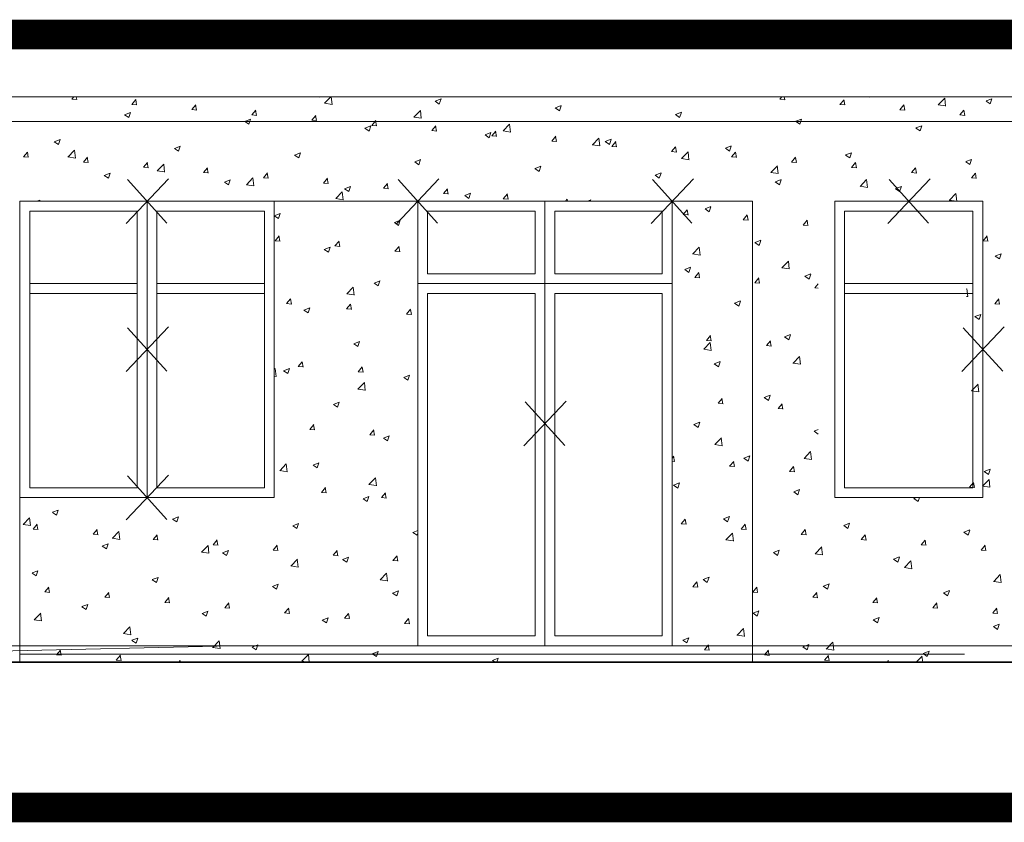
# Model space of a CAD drawing. Header units: millimetres. Extents: x 14577 to 21277, y 19393 to 25333.
# Tile 15 of 19: x 18568 to 19166, y 22814 to 23302. Entities that reach past the tile are written whole.
import ezdxf

# ---------------------------------------------------------------- set-up
doc = ezdxf.new("R2010")
doc.units = ezdxf.units.MM
doc.linetypes.add('ACAD_ISO02W100', pattern=[15, 12, -3])
doc.linetypes.add('DASHED2', pattern=[0.375, 0.25, -0.125])
for name, color, linetype, lineweight in [('DEMONTARZE', 86, 'Continuous', 18), ('SQ_PROJ.Ściany', 7, 'Continuous', 35), ('SQ_TECHNOLOGIA', 251, 'Continuous', 9), ('SQ_Wyburzenia', 94, 'Continuous', 18), ('SQ_ZAKRES_OPRACOWANIA', 7, 'ACAD_ISO02W100', 20)]:
    doc.layers.add(name, color=color, linetype=linetype, lineweight=lineweight)
doc.layers.add('SQ_ELEWACJE', color=7, linetype='Continuous', lineweight=5, true_color=0x3b3b3b)

msp = doc.modelspace()

# ---------------------------------------------------------------- linework, layer by layer
at = {"layer": 'DEMONTARZE', "color": 240, "true_color": 0xed1f24}
for p, q in [((18632.86, 23178.14), (18658.52, 23205.26)), ((18633.67, 23204.76), (18657.66, 23178.33)), ((18797.28, 23178.14), (18822.94, 23205.26)), ((18798.09, 23204.76), (18822.08, 23178.33)), ((18951.82, 23178.14), (18977.48, 23205.26)), ((18952.63, 23204.76), (18976.62, 23178.33)), ((19095.59, 23178.14), (19121.25, 23205.26)), ((19096.4, 23204.76), (19120.39, 23178.33)), ((18632.86, 23088.14), (18658.52, 23115.26)), ((18633.67, 23114.76), (18657.66, 23088.33)), ((19140.59, 23088.14), (19166.25, 23115.26)), ((19141.4, 23114.76), (19165.39, 23088.33)), ((18874.55, 23043.14), (18900.21, 23070.26)), ((18875.36, 23069.76), (18899.35, 23043.33)), ((18632.86, 22998.14), (18658.52, 23025.26)), ((18633.67, 23024.76), (18657.66, 22998.33))]:
    msp.add_line(p, q, dxfattribs=at)
at = {"layer": 'SQ_ELEWACJE'}
for p, q in [((19669.34, 23255.01), (18149.34, 23255.01)), ((19669.34, 23240.01), (18149.34, 23240.01)), ((18149.34, 22921.62), (19669.34, 22921.62))]:
    msp.add_line(p, q, dxfattribs=at)
at = {"layer": 'SQ_PROJ.Ściany'}
msp.add_line((18149.44, 22911.62), (19669.34, 22911.62), dxfattribs=at)
at = {"layer": 'SQ_TECHNOLOGIA'}
for p, q in [((18697.18, 22921.62), (18253.12, 22911.62)), ((18697.18, 22916.62), (19142.18, 22916.62))]:
    msp.add_line(p, q, dxfattribs=at)
at = {"layer": 'SQ_Wyburzenia'}
for p, q in [((19313.34, 23255.01), (18237.8, 23255.01)), ((18237.8, 23255.01), (19313.34, 23255.01)), ((19313.34, 23240.01), (18237.8, 23240.01)), ((18568.34, 23191.62), (19013.33, 23191.62)), ((18568.34, 23191.62), (18568.34, 22911.62)), ((18568.34, 23011.62), (18568.34, 23191.62)), ((18568.34, 23191.62), (18722.88, 23191.62)), ((18568.34, 23011.62), (18568.34, 23191.62)), ((18645.61, 23191.62), (18645.61, 23011.62)), ((18722.88, 23191.62), (18722.88, 23011.62)), ((18810.03, 23191.62), (18810.03, 22921.62)), ((18810.03, 22921.62), (18810.03, 23191.62)), ((18810.03, 23191.62), (18964.57, 23191.62)), ((18810.03, 22921.62), (18810.03, 23191.62)), ((18887.3, 23191.62), (18887.3, 22921.62)), ((18964.57, 23191.62), (18964.57, 22921.62)), ((19013.33, 23191.62), (19013.33, 22911.62)), ((19063.33, 23191.62), (19153.33, 23191.62)), ((19063.33, 23011.62), (19063.33, 23191.62)), ((19153.33, 23011.62), (19153.33, 23191.62)), ((19153.33, 23191.62), (19153.33, 23011.62)), ((18574.34, 23017.62), (18574.34, 23185.62)), ((18574.34, 23185.62), (18639.61, 23185.62)), ((18639.61, 23185.62), (18639.61, 23017.62)), ((18651.61, 23185.62), (18716.88, 23185.62)), ((18651.61, 23185.62), (18651.61, 23017.62)), ((18716.88, 23185.62), (18716.88, 23017.62)), ((18816.03, 23147.62), (18816.03, 23185.62)), ((18816.03, 23185.62), (18881.3, 23185.62)), ((18881.3, 23185.62), (18881.3, 23147.62)), ((18893.3, 23185.62), (18958.57, 23185.62)), ((18893.3, 23185.62), (18958.57, 23185.62)), ((18893.3, 23185.62), (18893.3, 23147.62)), ((18958.57, 23185.62), (18958.57, 23147.62)), ((19069.33, 23185.62), (19147.33, 23185.62)), ((19069.33, 23017.62), (19069.33, 23185.62)), ((19147.33, 23185.62), (19147.33, 23017.62)), ((18816.03, 23147.62), (18881.3, 23147.62)), ((18893.3, 23147.62), (18958.57, 23147.62)), ((18574.34, 23141.62), (18639.61, 23141.62)), ((18651.61, 23141.62), (18716.88, 23141.62)), ((18810.03, 23141.62), (18958.57, 23141.62)), ((18893.3, 23141.62), (18964.57, 23141.62)), ((19069.33, 23141.62), (19147.33, 23141.62)), ((18574.34, 23135.62), (18639.61, 23135.62)), ((18651.61, 23135.62), (18716.88, 23135.62)), ((18816.03, 22927.62), (18816.03, 23135.62)), ((18816.03, 23135.62), (18881.3, 23135.62)), ((18881.3, 23135.62), (18881.3, 22927.62)), ((18893.3, 23135.62), (18893.3, 22927.62)), ((18893.3, 23135.62), (18958.57, 23135.62)), ((18893.3, 23135.62), (18958.57, 23135.62)), ((18958.57, 23135.62), (18958.57, 22927.62)), ((19069.33, 23135.62), (19147.33, 23135.62)), ((18639.61, 23017.62), (18574.34, 23017.62)), ((18716.88, 23017.62), (18651.61, 23017.62)), ((19147.33, 23017.62), (19069.33, 23017.62)), ((18722.88, 23011.62), (18568.34, 23011.62)), ((19153.33, 23011.62), (19063.33, 23011.62)), ((18881.3, 22927.62), (18816.03, 22927.62)), ((18958.57, 22927.62), (18893.3, 22927.62)), ((18568.34, 22921.62), (18108.96, 22911.62)), ((18237.8, 22921.62), (19313.34, 22921.62)), ((18568.34, 22916.62), (19013.33, 22916.62)), ((18964.57, 22921.62), (18810.03, 22921.62)), ((18237.8, 22911.62), (19313.34, 22911.62)), ((19313.34, 22911.62), (18237.8, 22911.62))]:
    msp.add_line(p, q, dxfattribs=at)
at = {"layer": 'SQ_Wyburzenia', "linetype": 'Continuous'}
for p, q in [((18599.92, 23253.63), (18601.07, 23255.01)), ((18599.92, 23253.63), (18602.95, 23253.37)), ((18602.83, 23253.34), (18602.53, 23255.01)), ((18636.35, 23250.45), (18638.8, 23253.37)), ((18639.27, 23250.16), (18638.68, 23253.34)), ((18749.73, 23255.01), (18750.14, 23254.74)), ((18750.14, 23254.74), (18750.23, 23255.01)), ((18753.46, 23251.17), (18757.97, 23250.47)), ((18753.48, 23251.13), (18757.2, 23255.01)), ((18757.97, 23250.42), (18757.43, 23255.01)), ((18820.61, 23252.37), (18823.14, 23250.67)), ((18820.63, 23252.41), (18824.19, 23253.77)), ((18823.14, 23250.67), (18824.17, 23253.74)), ((19030.11, 23253.59), (19031.3, 23255.01)), ((19030.11, 23253.59), (19033.15, 23253.32)), ((19033.03, 23253.3), (19032.71, 23255.01)), ((19066.55, 23250.4), (19069, 23253.32)), ((19069.46, 23250.11), (19068.88, 23253.3)), ((19084.6, 23255.01), (19084.84, 23254.85)), ((19084.84, 23254.85), (19084.9, 23255.01)), ((19126.25, 23250.16), (19130.21, 23254.28)), ((19130.74, 23249.46), (19130.18, 23254.28)), ((19155.32, 23252.48), (19157.85, 23250.78)), ((19155.34, 23252.52), (19158.9, 23253.88)), ((19157.85, 23250.78), (19158.88, 23253.85)), ((18631.94, 23244.16), (18635.49, 23245.53)), ((18634.45, 23242.42), (18635.48, 23245.49)), ((18636.35, 23250.44), (18639.39, 23250.18)), ((18672.79, 23247.26), (18675.24, 23250.18)), ((18672.79, 23247.26), (18675.83, 23246.99)), ((18675.71, 23246.97), (18675.12, 23250.15)), ((18709.23, 23244.07), (18711.68, 23246.99)), ((18712.14, 23243.78), (18711.56, 23246.97)), ((18807.69, 23242.72), (18811.65, 23246.84)), ((18812.18, 23242.01), (18811.62, 23246.84)), ((18893.62, 23248.3), (18896.15, 23246.6)), ((18893.64, 23248.34), (18897.19, 23249.71)), ((18896.15, 23246.6), (18897.18, 23249.67)), ((18966.64, 23244.27), (18970.2, 23245.64)), ((18969.15, 23242.53), (18970.18, 23245.6)), ((19066.55, 23250.4), (19069.58, 23250.14)), ((19102.98, 23247.22), (19105.43, 23250.14)), ((19102.98, 23247.21), (19106.02, 23246.95)), ((19105.9, 23246.93), (19105.31, 23250.11)), ((19126.23, 23250.2), (19130.75, 23249.5)), ((19139.42, 23244.03), (19141.87, 23246.95)), ((19142.34, 23243.74), (19141.75, 23246.92)), ((18631.92, 23244.13), (18634.45, 23242.42)), ((18704.93, 23240.06), (18707.45, 23238.35)), ((18704.94, 23240.09), (18708.5, 23241.46)), ((18707.45, 23238.35), (18708.48, 23241.42)), ((18709.23, 23244.07), (18712.26, 23243.8)), ((18745.66, 23240.88), (18748.11, 23243.8)), ((18745.66, 23240.88), (18748.7, 23240.62)), ((18748.58, 23240.59), (18747.99, 23243.78)), ((18782.1, 23237.7), (18784.55, 23240.61)), ((18785.02, 23237.41), (18784.43, 23240.59)), ((18807.67, 23242.76), (18812.19, 23242.06)), ((18966.63, 23244.24), (18969.15, 23242.53)), ((19039.63, 23240.17), (19042.16, 23238.46)), ((19039.65, 23240.2), (19043.21, 23241.57)), ((19042.16, 23238.46), (19043.19, 23241.53)), ((19139.42, 23244.03), (19142.46, 23243.76)), ((18777.93, 23235.99), (18780.46, 23234.28)), ((18777.95, 23236.02), (18781.5, 23237.39)), ((18780.46, 23234.28), (18781.49, 23237.35)), ((18782.1, 23237.69), (18785.14, 23237.43)), ((18818.54, 23234.51), (18820.99, 23237.43)), ((18818.54, 23234.51), (18821.57, 23234.24)), ((18821.45, 23234.22), (18820.87, 23237.4)), ((18850.95, 23231.96), (18854.51, 23233.32)), ((18853.46, 23230.22), (18854.49, 23233.29)), ((18854.97, 23231.32), (18857.42, 23234.24)), ((18857.89, 23231.03), (18857.3, 23234.21)), ((18861.89, 23234.35), (18866.41, 23233.65)), ((18861.91, 23234.31), (18865.86, 23238.43)), ((18866.4, 23233.61), (18865.84, 23238.43)), ((19112.64, 23236.1), (19115.17, 23234.39)), ((19112.66, 23236.13), (19116.21, 23237.5)), ((19115.17, 23234.4), (19116.2, 23237.46)), ((18589.24, 23227.74), (18591.76, 23226.04)), ((18589.25, 23227.78), (18592.81, 23229.14)), ((18591.76, 23226.04), (18592.79, 23229.11)), ((18850.94, 23231.92), (18853.46, 23230.22)), ((18854.97, 23231.32), (18858.01, 23231.05)), ((18891.41, 23228.13), (18893.86, 23231.05)), ((18891.41, 23228.13), (18894.45, 23227.86)), ((18894.33, 23227.84), (18893.74, 23231.03)), ((18916.12, 23225.9), (18920.08, 23230.02)), ((18920.61, 23225.2), (18920.05, 23230.02)), ((18923.94, 23227.85), (18926.47, 23226.15)), ((18923.96, 23227.89), (18927.52, 23229.25)), ((18926.47, 23226.15), (18927.5, 23229.22)), ((18927.85, 23224.94), (18930.3, 23227.86)), ((18930.76, 23224.65), (18930.18, 23227.84)), ((18570.53, 23218.61), (18572.98, 23221.53)), ((18573.45, 23218.32), (18572.86, 23221.51)), ((18597.56, 23218.46), (18601.52, 23222.58)), ((18602.06, 23217.75), (18601.49, 23222.58)), ((18662.24, 23223.67), (18664.77, 23221.97)), ((18662.26, 23223.71), (18665.82, 23225.07)), ((18664.77, 23221.97), (18665.8, 23225.04)), ((18916.1, 23225.94), (18920.62, 23225.24)), ((18927.85, 23224.94), (18930.88, 23224.68)), ((18964.29, 23221.76), (18966.73, 23224.67)), ((18964.29, 23221.75), (18967.32, 23221.49)), ((18967.2, 23221.47), (18966.61, 23224.65)), ((18970.34, 23217.49), (18974.3, 23221.62)), ((18974.83, 23216.79), (18974.27, 23221.61)), ((18996.95, 23223.78), (18999.48, 23222.08)), ((18996.97, 23223.82), (19000.52, 23225.18)), ((18999.48, 23222.08), (19000.51, 23225.15)), ((19000.72, 23218.57), (19003.17, 23221.49)), ((19003.64, 23218.28), (19003.05, 23221.46)), ((19069.97, 23219.75), (19073.53, 23221.12)), ((19072.48, 23218.01), (19073.51, 23221.08)), ((18570.53, 23218.61), (18573.56, 23218.34)), ((18597.54, 23218.5), (18602.06, 23217.8)), ((18606.96, 23215.42), (18609.41, 23218.34)), ((18606.96, 23215.42), (18610, 23215.15)), ((18609.88, 23215.13), (18609.29, 23218.32)), ((18643.4, 23212.24), (18645.85, 23215.15)), ((18646.32, 23211.95), (18645.73, 23215.13)), ((18735.25, 23219.6), (18737.78, 23217.9)), ((18735.26, 23219.64), (18738.82, 23221)), ((18737.77, 23217.9), (18738.8, 23220.97)), ((18808.25, 23215.54), (18810.78, 23213.83)), ((18808.27, 23215.57), (18811.83, 23216.94)), ((18810.78, 23213.83), (18811.81, 23216.9)), ((18970.32, 23217.53), (18974.84, 23216.83)), ((19000.72, 23218.57), (19003.76, 23218.3)), ((19037.16, 23215.38), (19039.61, 23218.3)), ((19037.16, 23215.38), (19040.2, 23215.11)), ((19040.08, 23215.09), (19039.49, 23218.27)), ((19069.96, 23219.71), (19072.48, 23218.01)), ((19073.6, 23212.19), (19076.05, 23215.11)), ((19142.96, 23215.65), (19145.49, 23213.94)), ((19142.98, 23215.68), (19146.54, 23217.05)), ((19145.49, 23213.94), (19146.52, 23217.01)), ((18643.4, 23212.23), (18646.44, 23211.97)), ((18651.76, 23210.09), (18656.28, 23209.39)), ((18651.78, 23210.05), (18655.74, 23214.17)), ((18656.27, 23209.35), (18655.71, 23214.17)), ((18679.84, 23209.05), (18682.29, 23211.97)), ((18682.76, 23208.76), (18682.17, 23211.94)), ((18881.26, 23211.47), (18883.79, 23209.76)), ((18881.28, 23211.5), (18884.83, 23212.87)), ((18883.79, 23209.76), (18884.82, 23212.83)), ((19024.54, 23209.12), (19029.05, 23208.42)), ((19024.55, 23209.08), (19028.51, 23213.21)), ((19029.05, 23208.38), (19028.49, 23213.2)), ((19073.6, 23212.19), (19076.63, 23211.92)), ((19076.51, 23211.9), (19075.92, 23215.09)), ((19110.03, 23209.01), (19112.48, 23211.92)), ((19112.95, 23208.71), (19112.36, 23211.9)), ((18619.56, 23207.29), (18622.09, 23205.58)), ((18619.57, 23207.32), (18623.13, 23208.69)), ((18622.09, 23205.58), (18623.12, 23208.65)), ((18679.84, 23209.04), (18682.87, 23208.78)), ((18692.56, 23203.22), (18695.09, 23201.52)), ((18692.58, 23203.25), (18696.14, 23204.62)), ((18695.09, 23201.52), (18696.12, 23204.59)), ((18705.99, 23201.64), (18709.95, 23205.76)), ((18710.49, 23200.94), (18709.93, 23205.76)), ((18716.28, 23205.86), (18718.72, 23208.78)), ((18716.28, 23205.86), (18719.31, 23205.59)), ((18719.19, 23205.57), (18718.61, 23208.75)), ((18752.71, 23202.67), (18755.16, 23205.59)), ((18755.63, 23202.38), (18755.04, 23205.57)), ((18954.27, 23207.4), (18956.79, 23205.69)), ((18954.28, 23207.43), (18957.84, 23208.8)), ((18956.79, 23205.69), (18957.82, 23208.76)), ((19027.27, 23203.33), (19029.8, 23201.63)), ((19027.29, 23203.37), (19030.85, 23204.73)), ((19029.8, 23201.63), (19030.83, 23204.7)), ((19078.77, 23200.67), (19082.73, 23204.8)), ((19083.26, 23199.97), (19082.7, 23204.8)), ((19110.03, 23209), (19113.07, 23208.74)), ((19146.47, 23205.82), (19148.92, 23208.74)), ((19146.47, 23205.81), (19149.51, 23205.55)), ((19149.39, 23205.53), (19148.8, 23208.71)), ((18705.98, 23201.68), (18710.49, 23200.98)), ((18752.71, 23202.67), (18755.75, 23202.4)), ((18760.21, 23193.23), (18764.17, 23197.36)), ((18764.7, 23192.53), (18764.14, 23197.35)), ((18765.57, 23199.15), (18768.1, 23197.45)), ((18765.59, 23199.19), (18769.14, 23200.55)), ((18768.1, 23197.45), (18769.13, 23200.52)), ((18789.15, 23199.48), (18791.6, 23202.4)), ((18789.15, 23199.48), (18792.19, 23199.22)), ((18792.07, 23199.19), (18791.48, 23202.38)), ((18825.59, 23196.3), (18828.04, 23199.21)), ((18828.5, 23196.01), (18827.92, 23199.19)), ((19078.75, 23200.72), (19083.27, 23200.01)), ((19100.28, 23199.26), (19102.81, 23197.56)), ((19100.3, 23199.3), (19103.85, 23200.66)), ((19102.81, 23197.56), (19103.84, 23200.63)), ((18578.65, 23191.62), (18580.45, 23192.3)), ((18580.21, 23191.62), (18580.43, 23192.27)), ((18760.19, 23193.27), (18764.71, 23192.57)), ((18825.59, 23196.29), (18828.62, 23196.03)), ((18838.58, 23195.08), (18841.1, 23193.38)), ((18838.59, 23195.12), (18842.15, 23196.48)), ((18841.1, 23193.38), (18842.13, 23196.45)), ((18862.02, 23193.11), (18864.47, 23196.03)), ((18862.02, 23193.11), (18865.06, 23192.84)), ((18864.94, 23192.82), (18864.35, 23196)), ((18899.88, 23191.62), (18900.91, 23192.84)), ((18901.01, 23191.62), (18900.79, 23192.81)), ((18913.07, 23191.62), (18915.16, 23192.41)), ((18914.88, 23191.62), (18915.14, 23192.38)), ((19132.97, 23192.31), (19137.43, 23191.62)), ((19132.99, 23192.27), (19136.94, 23196.39)), ((19137.47, 23191.62), (19136.92, 23196.39)), ((18971.33, 23183.54), (18973.78, 23186.46)), ((18974.25, 23183.25), (18973.66, 23186.44)), ((18984.59, 23186.95), (18987.12, 23185.24)), ((18984.61, 23186.98), (18988.16, 23188.35)), ((18987.12, 23185.24), (18988.15, 23188.31)), ((18722.89, 23182.77), (18725.41, 23181.06)), ((18722.9, 23182.8), (18726.46, 23184.17)), ((18725.41, 23181.06), (18726.44, 23184.13)), ((18795.91, 23178.73), (18799.47, 23180.1)), ((18798.42, 23176.99), (18799.45, 23180.06)), ((18971.33, 23183.54), (18974.37, 23183.28)), ((19007.77, 23180.36), (19010.22, 23183.28)), ((19007.77, 23180.35), (19010.81, 23180.09)), ((19010.69, 23180.07), (19010.1, 23183.25)), ((19044.21, 23177.17), (19046.66, 23180.09)), ((19047.12, 23176.88), (19046.54, 23180.06)), ((18795.89, 23178.7), (18798.42, 23176.99)), ((19044.21, 23177.17), (19047.24, 23176.9)), ((18723.32, 23167.65), (18725.77, 23170.57)), ((18723.32, 23167.65), (18726.36, 23167.38)), ((18726.24, 23167.36), (18725.65, 23170.54)), ((18759.76, 23164.46), (18762.21, 23167.38)), ((18762.68, 23164.17), (18762.09, 23167.35)), ((19014.93, 23166.53), (19018.49, 23167.89)), ((19017.44, 23164.79), (19018.47, 23167.86)), ((19153.52, 23167.61), (19155.97, 23170.52)), ((19153.52, 23167.6), (19156.56, 23167.34)), ((19156.43, 23167.32), (19155.85, 23170.5)), ((18753.21, 23162.31), (18755.74, 23160.61)), ((18753.23, 23162.35), (18756.78, 23163.71)), ((18755.74, 23160.61), (18756.77, 23163.68)), ((18759.76, 23164.46), (18762.8, 23164.19)), ((18796.2, 23161.27), (18798.65, 23164.19)), ((18796.2, 23161.27), (18799.23, 23161)), ((18799.11, 23160.98), (18798.53, 23164.17)), ((18977.07, 23159.6), (18981.03, 23163.72)), ((18981.57, 23158.89), (18981, 23163.72)), ((19014.91, 23166.49), (19017.44, 23164.79)), ((18977.05, 23159.64), (18981.57, 23158.94)), ((19031.29, 23151.19), (19035.25, 23155.31)), ((19035.78, 23150.49), (19035.22, 23155.31)), ((19160.92, 23158.36), (19163.45, 23156.65)), ((19160.94, 23158.39), (19164.5, 23159.76)), ((19163.45, 23156.65), (19164.48, 23159.72)), ((18972.23, 23150.11), (18974.76, 23148.4)), ((18972.25, 23150.14), (18975.8, 23151.51)), ((18974.76, 23148.4), (18975.79, 23151.47)), ((19031.27, 23151.23), (19035.79, 23150.53)), ((18978.38, 23145.33), (18980.83, 23148.25)), ((18978.38, 23145.33), (18981.42, 23145.07)), ((18981.3, 23145.04), (18980.71, 23148.23)), ((19014.82, 23142.15), (19017.27, 23145.06)), ((19017.74, 23141.86), (19017.15, 23145.04)), ((19045.24, 23146.04), (19047.76, 23144.33)), ((19045.25, 23146.08), (19048.81, 23147.44)), ((19047.76, 23144.34), (19048.79, 23147.41)), ((18766.95, 23135.34), (18770.9, 23139.46)), ((18771.44, 23134.63), (18770.88, 23139.46)), ((18783.53, 23141.86), (18786.06, 23140.16)), ((18783.55, 23141.9), (18787.11, 23143.26)), ((18786.06, 23140.16), (18787.09, 23143.23)), ((19014.82, 23142.14), (19017.86, 23141.88)), ((19051.26, 23138.96), (19053.33, 23141.43)), ((19051.26, 23138.96), (19053.33, 23138.77)), ((19143.33, 23138.14), (19143.68, 23138.5)), ((19144.21, 23133.67), (19143.65, 23138.49)), ((18730.37, 23129.44), (18732.82, 23132.36)), ((18733.29, 23129.15), (18732.7, 23132.33)), ((18766.93, 23135.38), (18771.44, 23134.68)), ((19143.33, 23133.85), (19144.22, 23133.71)), ((19160.57, 23129.39), (19163.02, 23132.31)), ((19163.48, 23129.1), (19162.9, 23132.29)), ((18730.37, 23129.43), (18733.41, 23129.17)), ((18740.85, 23125.48), (18743.38, 23123.77)), ((18740.87, 23125.51), (18744.42, 23126.88)), ((18743.38, 23123.77), (18744.41, 23126.84)), ((18766.81, 23126.25), (18769.26, 23129.17)), ((18766.81, 23126.25), (18769.85, 23125.98)), ((18769.73, 23125.96), (18769.14, 23129.14)), ((18803.25, 23123.06), (18805.7, 23125.98)), ((18806.16, 23122.77), (18805.58, 23125.96)), ((19002.55, 23129.65), (19005.08, 23127.95)), ((19002.57, 23129.69), (19006.13, 23131.06)), ((19005.08, 23127.95), (19006.11, 23131.02)), ((19160.57, 23129.39), (19163.6, 23129.13)), ((18803.25, 23123.06), (18806.28, 23122.79)), ((19148.56, 23121.52), (19151.09, 23119.81)), ((19148.58, 23121.55), (19152.14, 23122.92)), ((19151.09, 23119.81), (19152.12, 23122.88)), ((18985.43, 23107.12), (18987.88, 23110.04)), ((18988.35, 23106.83), (18987.76, 23110.02)), ((19032.87, 23109.2), (19035.4, 23107.5)), ((19032.89, 23109.24), (19036.45, 23110.6)), ((19035.4, 23107.5), (19036.43, 23110.57)), ((18771.17, 23105.02), (18773.7, 23103.32)), ((18771.19, 23105.06), (18774.75, 23106.42)), ((18773.7, 23103.32), (18774.73, 23106.39)), ((18983.79, 23101.75), (18988.31, 23101.04)), ((18983.81, 23101.7), (18987.77, 23105.83)), ((18985.43, 23107.12), (18988.47, 23106.85)), ((18988.3, 23101), (18987.74, 23105.83)), ((19021.87, 23103.93), (19024.32, 23106.85)), ((19021.87, 23103.93), (19024.9, 23103.67)), ((19024.78, 23103.64), (19024.2, 23106.83)), ((19038.02, 23093.3), (19041.98, 23097.42)), ((19042.52, 23092.59), (19041.96, 23097.42)), ((18722.88, 23089.41), (18723.42, 23089.98)), ((18723.96, 23085.15), (18723.4, 23089.97)), ((18728.51, 23088.67), (18732.06, 23090.04)), ((18731.02, 23086.93), (18732.05, 23090)), ((18737.42, 23091.23), (18739.87, 23094.14)), ((18737.42, 23091.22), (18740.46, 23090.96)), ((18740.34, 23090.94), (18739.75, 23094.12)), ((18773.86, 23088.04), (18776.31, 23090.96)), ((18776.78, 23087.75), (18776.19, 23090.93)), ((18990.19, 23092.82), (18992.72, 23091.11)), ((18990.21, 23092.85), (18993.76, 23094.22)), ((18992.72, 23091.11), (18993.75, 23094.18)), ((19038.01, 23093.34), (19042.52, 23092.64)), ((18722.88, 23085.36), (18723.96, 23085.19)), ((18728.49, 23088.64), (18731.02, 23086.93)), ((18773.86, 23088.04), (18776.89, 23087.77)), ((18801.5, 23084.57), (18804.02, 23082.87)), ((18801.51, 23084.61), (18805.07, 23085.97)), ((18804.02, 23082.87), (18805.05, 23085.94)), ((18773.68, 23077.44), (18777.64, 23081.57)), ((18778.17, 23076.74), (18777.61, 23081.57)), ((19146.46, 23076.48), (19150.41, 23080.6)), ((19150.95, 23075.78), (19150.39, 23080.6)), ((18773.66, 23077.49), (18778.18, 23076.78)), ((18992.48, 23068.91), (18994.93, 23071.83)), ((18995.4, 23068.62), (18994.81, 23071.8)), ((19020.51, 23072.36), (19023.04, 23070.66)), ((19020.53, 23072.4), (19024.09, 23073.77)), ((19023.04, 23070.66), (19024.07, 23073.73)), ((19146.44, 23076.52), (19150.95, 23075.82)), ((18758.81, 23068.19), (18761.34, 23066.48)), ((18758.83, 23068.22), (18762.39, 23069.59)), ((18761.34, 23066.48), (18762.37, 23069.55)), ((18992.48, 23068.91), (18995.52, 23068.64)), ((19028.92, 23065.72), (19031.37, 23068.64)), ((19028.92, 23065.72), (19031.95, 23065.45)), ((19031.83, 23065.43), (19031.25, 23068.62)), ((18744.47, 23053.01), (18746.92, 23055.93)), ((18747.39, 23052.72), (18746.8, 23055.91)), ((18977.83, 23055.98), (18980.36, 23054.28)), ((18977.85, 23056.02), (18981.4, 23057.38)), ((18980.36, 23054.28), (18981.39, 23057.35)), ((18744.47, 23053.01), (18747.51, 23052.75)), ((18780.91, 23049.83), (18783.36, 23052.75)), ((18780.91, 23049.82), (18783.94, 23049.56)), ((18783.82, 23049.54), (18783.24, 23052.72)), ((18789.14, 23047.73), (18791.66, 23046.03)), ((18789.15, 23047.77), (18792.71, 23049.13)), ((18791.66, 23046.03), (18792.69, 23049.1)), ((18990.54, 23043.81), (18994.5, 23047.93)), ((18995.04, 23043.11), (18994.47, 23047.93)), ((19050.84, 23051.91), (19053.33, 23050.23)), ((19050.85, 23051.95), (19053.33, 23052.9)), ((18990.52, 23043.85), (18995.04, 23043.15)), ((18964.57, 23035.64), (18965.54, 23036.81)), ((18966.01, 23033.6), (18965.42, 23036.78)), ((19008.17, 23035.56), (19011.73, 23036.93)), ((19010.68, 23033.82), (19011.71, 23036.89)), ((19044.76, 23035.4), (19048.72, 23039.53)), ((19049.25, 23034.7), (19048.69, 23039.52)), ((18726.2, 23027.96), (18730.16, 23032.08)), ((18730.69, 23027.26), (18730.13, 23032.08)), ((18746.45, 23031.35), (18748.98, 23029.64)), ((18746.47, 23031.38), (18750.03, 23032.75)), ((18748.98, 23029.64), (18750.01, 23032.71)), ((18964.57, 23033.76), (18966.13, 23033.62)), ((18999.53, 23030.7), (19001.98, 23033.62)), ((18999.53, 23030.7), (19002.57, 23030.43)), ((19002.44, 23030.41), (19001.86, 23033.59)), ((19008.15, 23035.53), (19010.68, 23033.82)), ((19035.97, 23027.51), (19038.41, 23030.43)), ((19038.88, 23027.22), (19038.29, 23030.41)), ((19044.74, 23035.44), (19049.26, 23034.74)), ((18726.18, 23028), (18730.7, 23027.3)), ((19035.97, 23027.51), (19039, 23027.24)), ((19154.17, 23027.39), (19156.69, 23025.69)), ((19154.18, 23027.43), (19157.74, 23028.79)), ((19156.69, 23025.69), (19157.72, 23028.76)), ((18751.52, 23014.8), (18753.97, 23017.72)), ((18780.4, 23019.59), (18784.91, 23018.89)), ((18780.42, 23019.55), (18784.37, 23023.67)), ((18784.91, 23018.85), (18784.35, 23023.67)), ((18965.47, 23019.14), (18968, 23017.44)), ((18965.49, 23019.18), (18969.04, 23020.54)), ((18968, 23017.44), (18969.03, 23020.51)), ((19145.28, 23017.95), (19147.73, 23020.87)), ((19145.28, 23017.95), (19148.31, 23017.68)), ((19148.19, 23017.66), (19147.6, 23020.84)), ((19153.17, 23018.63), (19157.69, 23017.93)), ((19153.19, 23018.59), (19157.15, 23022.71)), ((19157.68, 23017.88), (19157.12, 23022.71)), ((18751.52, 23014.8), (18754.56, 23014.53)), ((18754.44, 23014.51), (18753.85, 23017.7)), ((18776.79, 23010.93), (18780.35, 23012.3)), ((18779.3, 23009.19), (18780.33, 23012.26)), ((18787.96, 23011.62), (18790.41, 23014.53)), ((18790.87, 23011.32), (18790.28, 23014.51)), ((19038.48, 23015.07), (19041, 23013.37)), ((19038.49, 23015.11), (19042.05, 23016.47)), ((19041, 23013.37), (19042.03, 23016.44)), ((18776.78, 23010.89), (18779.3, 23009.19)), ((18787.96, 23011.61), (18790.99, 23011.35)), ((19111.48, 23011.01), (19114.01, 23009.3)), ((19111.5, 23011.04), (19113, 23011.62)), ((19114.01, 23009.3), (19114.79, 23011.62)), ((18588.08, 23002.65), (18590.61, 23000.94)), ((18588.1, 23002.68), (18591.65, 23004.05)), ((18590.61, 23000.94), (18591.64, 23004.01)), ((18661.1, 22998.61), (18664.66, 22999.98)), ((18663.61, 22996.87), (18664.64, 22999.94)), ((18995.81, 22998.72), (18999.37, 23000.09)), ((18998.32, 22996.99), (18999.35, 23000.05)), ((18570.27, 22995.33), (18574.79, 22994.63)), ((18570.29, 22995.29), (18574.24, 22999.41)), ((18574.78, 22994.59), (18574.22, 22999.41)), ((18576.38, 22992.53), (18578.83, 22995.45)), ((18579.3, 22992.24), (18578.71, 22995.42)), ((18661.09, 22998.58), (18663.61, 22996.87)), ((18734.09, 22994.51), (18736.62, 22992.81)), ((18734.11, 22994.55), (18737.66, 22995.91)), ((18736.62, 22992.81), (18737.65, 22995.88)), ((18970.14, 22995.68), (18972.59, 22998.59)), ((18970.14, 22995.67), (18973.18, 22995.41)), ((18973.06, 22995.39), (18972.47, 22998.57)), ((18995.79, 22998.69), (18998.32, 22996.98)), ((19006.58, 22992.49), (19009.03, 22995.41)), ((19009.49, 22992.2), (19008.91, 22995.38)), ((19068.8, 22994.62), (19071.33, 22992.92)), ((19068.82, 22994.66), (19072.37, 22996.02)), ((19071.33, 22992.92), (19072.36, 22995.99)), ((18576.38, 22992.53), (18579.42, 22992.26)), ((18612.82, 22989.34), (18615.27, 22992.26)), ((18612.82, 22989.34), (18615.86, 22989.07)), ((18615.74, 22989.05), (18615.15, 22992.24)), ((18624.5, 22986.88), (18628.46, 22991.01)), ((18629, 22986.18), (18628.43, 22991)), ((18649.26, 22986.15), (18651.71, 22989.07)), ((18652.17, 22985.86), (18651.59, 22989.05)), ((18807.1, 22990.44), (18809.63, 22988.74)), ((18807.11, 22990.48), (18810.03, 22991.59)), ((18809.62, 22988.74), (18810.03, 22989.94)), ((18997.28, 22985.92), (19001.24, 22990.04)), ((19001.77, 22985.21), (19001.21, 22990.04)), ((19006.58, 22992.49), (19009.61, 22992.22)), ((19043.01, 22989.3), (19045.46, 22992.22)), ((19043.01, 22989.3), (19046.05, 22989.03)), ((19045.93, 22989.01), (19045.34, 22992.19)), ((19079.45, 22986.11), (19081.9, 22989.03)), ((19082.37, 22985.82), (19081.78, 22989.01)), ((19141.81, 22990.55), (19144.33, 22988.85)), ((19141.82, 22990.59), (19145.38, 22991.95)), ((19144.33, 22988.85), (19145.36, 22991.92)), ((18618.4, 22982.19), (18620.93, 22980.49)), ((18618.42, 22982.23), (18621.98, 22983.59)), ((18620.93, 22980.49), (18621.96, 22983.56)), ((18624.48, 22986.92), (18629, 22986.22)), ((18649.26, 22986.15), (18652.29, 22985.89)), ((18678.72, 22978.47), (18682.68, 22982.6)), ((18683.21, 22977.77), (18682.65, 22982.59)), ((18685.69, 22982.97), (18688.14, 22985.89)), ((18685.69, 22982.96), (18688.73, 22982.7)), ((18688.61, 22982.68), (18688.02, 22985.86)), ((18722.13, 22979.78), (18724.58, 22982.7)), ((18725.05, 22979.49), (18724.46, 22982.67)), ((18997.26, 22985.96), (19001.78, 22985.26)), ((19079.45, 22986.11), (19082.49, 22985.84)), ((19115.89, 22982.92), (19118.34, 22985.84)), ((19115.89, 22982.92), (19118.92, 22982.66)), ((19118.8, 22982.63), (19118.22, 22985.82)), ((19152.33, 22979.74), (19154.77, 22982.66)), ((19155.24, 22979.45), (19154.65, 22982.63)), ((18678.7, 22978.51), (18683.22, 22977.81)), ((18691.41, 22978.13), (18693.94, 22976.42)), ((18691.42, 22978.16), (18694.98, 22979.53)), ((18693.94, 22976.42), (18694.97, 22979.49)), ((18722.13, 22979.78), (18725.17, 22979.51)), ((18758.57, 22976.59), (18761.02, 22979.51)), ((18758.57, 22976.59), (18761.6, 22976.32)), ((18761.48, 22976.3), (18760.9, 22979.49)), ((18795, 22973.4), (18797.45, 22976.32)), ((18797.92, 22973.11), (18797.33, 22976.3)), ((19026.12, 22978.24), (19028.64, 22976.53)), ((19026.13, 22978.27), (19029.69, 22979.64)), ((19028.64, 22976.53), (19029.67, 22979.6)), ((19051.48, 22977.55), (19055.99, 22976.85)), ((19051.49, 22977.51), (19055.45, 22981.63)), ((19055.99, 22976.8), (19055.42, 22981.63)), ((19152.33, 22979.73), (19155.36, 22979.47)), ((18732.92, 22970.11), (18737.43, 22969.41)), ((18732.93, 22970.07), (18736.89, 22974.19)), ((18737.43, 22969.36), (18736.87, 22974.19)), ((18764.41, 22974.06), (18766.94, 22972.35)), ((18764.43, 22974.09), (18767.99, 22975.46)), ((18766.94, 22972.35), (18767.97, 22975.42)), ((18795, 22973.4), (18798.04, 22973.14)), ((19099.12, 22974.17), (19101.65, 22972.46)), ((19099.14, 22974.2), (19102.7, 22975.57)), ((19101.65, 22972.46), (19102.68, 22975.53)), ((19105.71, 22969.1), (19109.67, 22973.22)), ((19110.2, 22968.4), (19109.64, 22973.22)), ((18575.72, 22965.81), (18578.25, 22964.1)), ((18575.74, 22965.84), (18579.29, 22967.21)), ((18578.25, 22964.11), (18579.28, 22967.18)), ((18787.15, 22961.66), (18791.11, 22965.78)), ((18791.64, 22960.95), (18791.08, 22965.78)), ((19105.69, 22969.14), (19110.21, 22968.44)), ((19159.93, 22960.69), (19163.88, 22964.82)), ((19164.42, 22959.99), (19163.86, 22964.81)), ((18648.73, 22961.74), (18651.25, 22960.04)), ((18648.74, 22961.78), (18652.3, 22963.14)), ((18651.25, 22960.04), (18652.28, 22963.11)), ((18721.75, 22957.71), (18725.3, 22959.07)), ((18724.26, 22955.97), (18725.29, 22959.04)), ((18787.13, 22961.7), (18791.65, 22961)), ((18977.19, 22957.46), (18979.64, 22960.38)), ((18980.1, 22957.17), (18979.52, 22960.36)), ((18983.43, 22961.85), (18985.96, 22960.15)), ((18983.45, 22961.89), (18987.01, 22963.25)), ((18985.96, 22960.15), (18986.99, 22963.22)), ((19056.46, 22957.82), (19060.01, 22959.18)), ((19058.97, 22956.08), (19060, 22959.15)), ((19159.91, 22960.73), (19164.42, 22960.03)), ((18583.43, 22954.32), (18585.88, 22957.24)), ((18583.43, 22954.32), (18586.47, 22954.05)), ((18586.35, 22954.03), (18585.76, 22957.21)), ((18619.87, 22951.13), (18622.32, 22954.05)), ((18622.79, 22950.84), (18622.2, 22954.03)), ((18721.73, 22957.67), (18724.26, 22955.97)), ((18794.74, 22953.6), (18797.26, 22951.9)), ((18794.75, 22953.64), (18798.31, 22955)), ((18797.26, 22951.9), (18798.29, 22954.97)), ((18977.19, 22957.46), (18980.23, 22957.2)), ((19013.63, 22954.28), (19016.08, 22957.2)), ((19013.63, 22954.27), (19016.66, 22954.01)), ((19016.54, 22953.99), (19015.95, 22957.17)), ((19050.06, 22951.09), (19052.51, 22954.01)), ((19052.98, 22950.8), (19052.39, 22953.98)), ((19056.44, 22957.78), (19058.97, 22956.08)), ((19129.45, 22953.71), (19131.97, 22952.01)), ((19129.46, 22953.75), (19133.02, 22955.12)), ((19131.97, 22952.01), (19133, 22955.08)), ((18606.06, 22945.39), (18609.62, 22946.76)), ((18608.57, 22943.65), (18609.6, 22946.72)), ((18619.87, 22951.13), (18622.9, 22950.86)), ((18656.31, 22947.94), (18658.75, 22950.86)), ((18656.31, 22947.94), (18659.34, 22947.68)), ((18659.22, 22947.65), (18658.63, 22950.84)), ((18692.74, 22944.76), (18695.19, 22947.67)), ((18695.66, 22944.47), (18695.07, 22947.65)), ((19050.06, 22951.09), (19053.1, 22950.82)), ((19086.5, 22947.9), (19088.95, 22950.82)), ((19086.5, 22947.9), (19089.54, 22947.63)), ((19089.42, 22947.61), (19088.83, 22950.79)), ((19122.94, 22944.71), (19125.39, 22947.63)), ((19125.85, 22944.42), (19125.26, 22947.61)), ((18577.02, 22937.4), (18580.98, 22941.52)), ((18581.51, 22936.69), (18580.95, 22941.52)), ((18606.04, 22945.36), (18608.57, 22943.65)), ((18679.05, 22941.29), (18681.58, 22939.58)), ((18679.06, 22941.32), (18682.62, 22942.69)), ((18681.57, 22939.58), (18682.6, 22942.65)), ((18692.74, 22944.75), (18695.78, 22944.49)), ((18729.18, 22941.57), (18731.63, 22944.49)), ((18729.18, 22941.57), (18732.22, 22941.3)), ((18732.1, 22941.28), (18731.51, 22944.46)), ((18765.62, 22938.38), (18768.07, 22941.3)), ((18768.53, 22938.09), (18767.95, 22941.27)), ((19013.76, 22941.4), (19016.28, 22939.69)), ((19013.77, 22941.43), (19017.33, 22942.8)), ((19016.28, 22939.69), (19017.31, 22942.76)), ((19122.94, 22944.71), (19125.97, 22944.45)), ((19159.37, 22941.53), (19161.82, 22944.44)), ((19159.37, 22941.52), (19162.41, 22941.26)), ((19162.29, 22941.23), (19161.7, 22944.42)), ((18577, 22937.44), (18581.52, 22936.74)), ((18752.05, 22937.22), (18754.58, 22935.51)), ((18752.07, 22937.25), (18755.63, 22938.62)), ((18754.58, 22935.52), (18755.61, 22938.59)), ((18765.62, 22938.38), (18768.65, 22938.11)), ((18802.05, 22935.19), (18804.5, 22938.11)), ((18802.05, 22935.19), (18805.09, 22934.92)), ((18804.97, 22934.9), (18804.38, 22938.09)), ((19086.76, 22937.33), (19089.29, 22935.63)), ((19086.78, 22937.37), (19090.34, 22938.73)), ((19089.29, 22935.63), (19090.32, 22938.7)), ((19159.78, 22933.3), (19163.34, 22934.66)), ((19162.29, 22931.56), (19163.32, 22934.63)), ((18631.22, 22929.03), (18635.74, 22928.33)), ((18631.24, 22928.99), (18635.19, 22933.11)), ((18635.73, 22928.29), (18635.17, 22933.11)), ((19003.99, 22928.06), (19008.51, 22927.36)), ((19004.01, 22928.02), (19007.97, 22932.15)), ((19008.51, 22927.32), (19007.94, 22932.14)), ((19159.77, 22933.26), (19162.3, 22931.56)), ((18636.36, 22924.9), (18638.89, 22923.2)), ((18636.38, 22924.94), (18639.94, 22926.3)), ((18638.89, 22923.2), (18639.92, 22926.27)), ((18685.45, 22920.58), (18689.41, 22924.7)), ((18689.95, 22919.88), (18689.38, 22924.7)), ((18709.39, 22920.87), (18712.94, 22922.24)), ((18711.9, 22919.13), (18712.93, 22922.2)), ((18971.07, 22925.01), (18973.6, 22923.31)), ((18971.09, 22925.05), (18974.65, 22926.41)), ((18973.6, 22923.31), (18974.63, 22926.38)), ((18984.24, 22919.25), (18986.69, 22922.17)), ((18987.15, 22918.96), (18986.57, 22922.15)), ((19044.1, 22920.98), (19047.65, 22922.35)), ((19046.61, 22919.24), (19047.64, 22922.31)), ((19058.23, 22919.61), (19062.19, 22923.74)), ((19062.72, 22918.91), (19062.16, 22923.74)), ((18590.48, 22916.11), (18592.93, 22919.03)), ((18590.48, 22916.11), (18593.52, 22915.84)), ((18593.4, 22915.82), (18592.81, 22919)), ((18685.43, 22920.62), (18689.95, 22919.92)), ((18709.37, 22920.83), (18711.9, 22919.13)), ((18739.67, 22912.17), (18743.63, 22916.3)), ((18744.14, 22911.62), (18743.6, 22916.29)), ((18782.38, 22916.77), (18784.9, 22915.06)), ((18782.39, 22916.8), (18785.95, 22918.17)), ((18784.9, 22915.06), (18785.93, 22918.13)), ((18984.24, 22919.25), (18987.27, 22918.99)), ((19020.67, 22916.06), (19023.71, 22915.8)), ((19020.68, 22916.07), (19023.12, 22918.98)), ((19023.59, 22915.77), (19023, 22918.96)), ((19044.08, 22920.95), (19046.61, 22919.24)), ((19058.21, 22919.66), (19062.73, 22918.96)), ((19117.09, 22916.88), (19119.61, 22915.17)), ((19117.1, 22916.91), (19120.66, 22918.28)), ((19119.61, 22915.17), (19120.64, 22918.24)), ((18626.92, 22912.92), (18629.37, 22915.84)), ((18626.92, 22912.92), (18629.95, 22912.65)), ((18629.83, 22912.63), (18629.25, 22915.81)), ((18664.94, 22911.62), (18665.8, 22912.65)), ((18665.87, 22911.62), (18665.68, 22912.63)), ((18739.65, 22912.21), (18743.49, 22911.62)), ((18855.38, 22912.7), (18856.99, 22911.62)), ((18855.4, 22912.73), (18858.96, 22914.1)), ((18858.12, 22911.62), (18858.94, 22914.06)), ((19057.11, 22912.88), (19059.56, 22915.8)), ((19057.11, 22912.88), (19060.15, 22912.61)), ((19060.03, 22912.59), (19059.44, 22915.77)), ((19095.17, 22911.62), (19096, 22912.61)), ((19096.05, 22911.62), (19095.88, 22912.58)), ((19112.84, 22911.62), (19116.4, 22915.33)), ((19116.81, 22911.62), (19116.38, 22915.33))]:
    msp.add_line(p, q, dxfattribs=at)
at = {"layer": 'SQ_ZAKRES_OPRACOWANIA', "color": 251, "linetype": 'DASHED2', "ltscale": 100, "true_color": 0x636466, "const_width": 18}
msp.add_lwpolyline([(15284.68, 23292.89), (20457.55, 23292.89), (20457.55, 22823.4), (15284.68, 22823.4)], close=True, dxfattribs=at)

doc.saveas('drawing.dxf')
